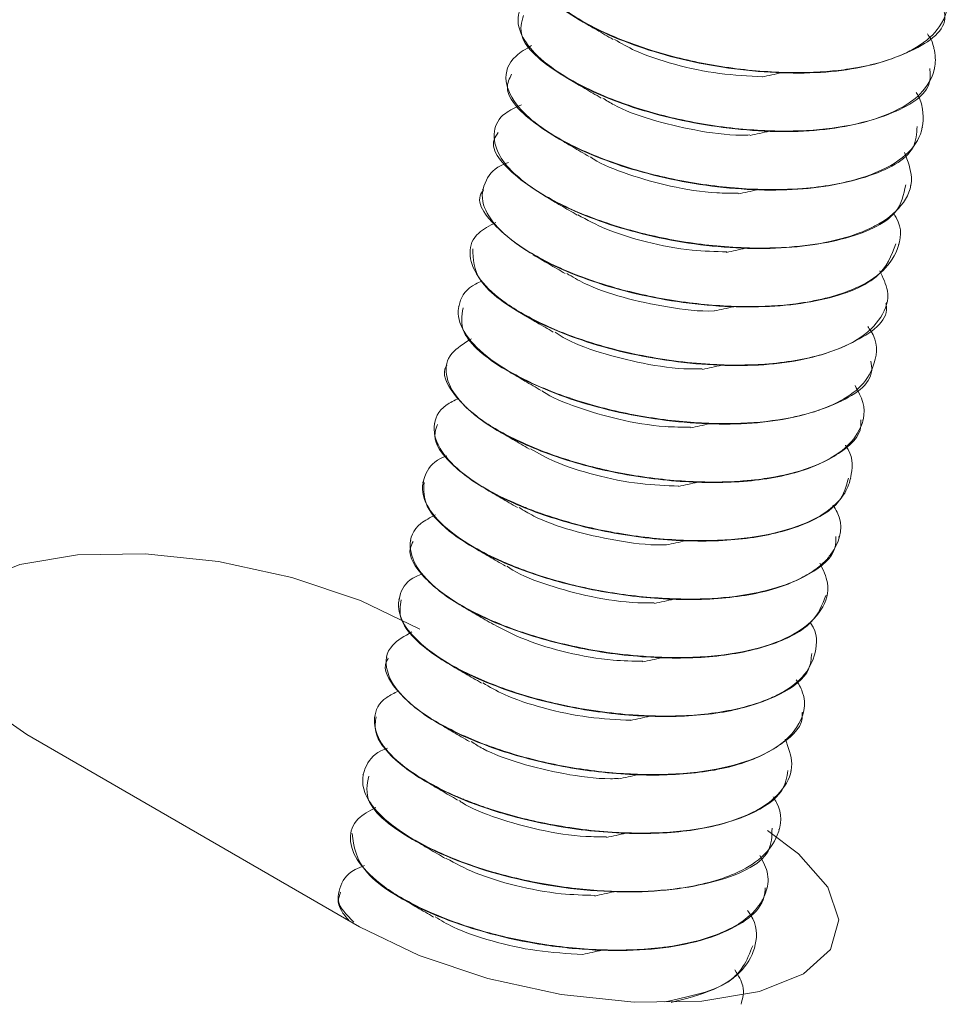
# Model space of a CAD drawing. Header units: millimetres. Extents: x -172 to 1038, y -1779 to -162.
# Tile 5 of 63: x 105 to 123, y -1261 to -1242. Entities that reach past the tile are written whole.
import ezdxf

# ---------------------------------------------------------------- set-up
doc = ezdxf.new("R2010")
doc.units = ezdxf.units.MM

msp = doc.modelspace()

# ---------------------------------------------------------------- linework, layer by layer
at = {"color": 7, "linetype": 'Continuous', "lineweight": 15}
for p, q in [((122.808, -1242.989), (122.81, -1242.98)), ((114.63, -1243.053), (114.628, -1243.062)), ((122.58, -1244.107), (122.581, -1244.098)), ((114.401, -1244.171), (114.399, -1244.18)), ((122.351, -1245.225), (122.353, -1245.216)), ((114.172, -1245.289), (114.17, -1245.298)), ((122.122, -1246.343), (122.124, -1246.334)), ((113.943, -1246.407), (113.941, -1246.416)), ((121.893, -1247.461), (121.895, -1247.452)), ((113.714, -1247.525), (113.713, -1247.534)), ((121.664, -1248.579), (121.666, -1248.57)), ((113.486, -1248.643), (113.484, -1248.652)), ((121.436, -1249.697), (121.438, -1249.688)), ((113.257, -1249.761), (113.255, -1249.77)), ((113.028, -1250.879), (113.026, -1250.888)), ((121.207, -1250.815), (121.209, -1250.806)), ((112.799, -1251.997), (112.798, -1252.006)), ((120.978, -1251.933), (120.98, -1251.924)), ((112.571, -1253.115), (112.569, -1253.124)), ((120.75, -1253.051), (120.751, -1253.042)), ((112.342, -1254.233), (112.34, -1254.242)), ((120.521, -1254.169), (120.523, -1254.16)), ((112.113, -1255.351), (112.111, -1255.36)), ((120.292, -1255.287), (120.294, -1255.278)), ((105.457, -1255.706), (111.821, -1259.379)), ((111.884, -1256.469), (111.882, -1256.478)), ((120.063, -1256.405), (120.065, -1256.396)), ((111.656, -1257.587), (111.654, -1257.596)), ((119.834, -1257.523), (119.836, -1257.514)), ((111.427, -1258.705), (111.425, -1258.714)), ((119.606, -1258.641), (119.608, -1258.632)), ((119.377, -1259.758), (119.379, -1259.749))]:
    msp.add_line(p, q, dxfattribs=at)
at = {"color": 7, "linetype": 'Continuous', "lineweight": 15, "flags": 128}
for points in [[(112.97, -1253.693), (111.836, -1253.146), (110.522, -1252.705), (109.12, -1252.4), (107.724, -1252.252), (106.429, -1252.27), (105.324, -1252.454), (104.485, -1252.791), (103.967, -1253.258), (103.807, -1253.823), (104.016, -1254.448), (104.578, -1255.09), (105.457, -1255.706)], [(111.821, -1259.379), (112.956, -1259.926), (114.269, -1260.367), (115.671, -1260.672), (117.067, -1260.821), (118.362, -1260.802), (119.467, -1260.618), (120.306, -1260.281), (120.824, -1259.814), (120.984, -1259.249), (120.775, -1258.624), (120.213, -1257.982), (119.62, -1257.541)]]:
    msp.add_lwpolyline(points, dxfattribs=at)
at = {"color": 7, "linetype": 'Continuous', "lineweight": 15}
for points, knots in [([(122.91, -1241.213), (122.966, -1241.333), (123.127, -1241.677), (122.983, -1242.159), (122.594, -1242.514), (122.137, -1242.749), (121.75, -1242.877), (121.385, -1242.953), (121.101, -1243), (120.576, -1243.059), (119.678, -1243.064), (118.513, -1242.927), (117.436, -1242.663), (116.429, -1242.283), (115.656, -1241.839), (115.16, -1241.333), (115.029, -1240.89), (115.163, -1240.54), (115.439, -1240.395), (115.545, -1240.34)], [0, 0, 0, 0, 0.0474782, 0.1365179, 0.206802, 0.2372, 0.2920716, 0.3141908, 0.3266242, 0.3584467, 0.4303999, 0.5075438, 0.5823045, 0.6463784, 0.7362435, 0.8061933, 0.8850161, 0.9559003, 1, 1, 1, 1]), ([(115.155, -1240.837), (115.141, -1241.012), (115.109, -1241.407), (116.009, -1242.114), (117.503, -1242.733), (119.33, -1243.081), (121.121, -1243.079), (122.419, -1242.686), (123.065, -1242.224), (122.999, -1241.902), (122.992, -1241.865)], [0, 0, 0, 0, 0.113864, 0.258259, 0.402536, 0.548153, 0.691795, 0.837721, 0.981544, 1, 1, 1, 1]), ([(122.675, -1242.317), (122.699, -1242.349), (122.76, -1242.429), (122.785, -1242.533), (122.807, -1242.618), (122.815, -1242.662), (122.818, -1242.683), (122.819, -1242.692), (122.819, -1242.694), (122.82, -1242.696), (122.82, -1242.696), (122.82, -1242.696), (122.82, -1242.696), (122.82, -1242.696), (122.82, -1242.696), (122.819, -1242.697), (122.823, -1242.707), (122.823, -1242.734), (122.831, -1242.813), (122.814, -1243.078), (122.608, -1243.468), (121.994, -1243.858), (121.147, -1244.102), (120.307, -1244.178), (119.614, -1244.171), (118.85, -1244.12), (117.859, -1243.959), (116.678, -1243.608), (115.746, -1243.167), (115.148, -1242.701), (114.839, -1242.258), (114.831, -1241.846), (115.05, -1241.568), (115.269, -1241.459), (115.311, -1241.438)], [0, 0, 0, 0, 0.0124871, 0.0314243, 0.0415431, 0.0467651, 0.0494165, 0.0500833, 0.0504177, 0.0504592, 0.0504806, 0.0504907, 0.0504947, 0.0504956, 0.050512, 0.0505454, 0.0508375, 0.054764, 0.061524, 0.0835348, 0.1659573, 0.2393122, 0.3168131, 0.3873422, 0.4190486, 0.4559503, 0.5365967, 0.60889, 0.7015105, 0.7706728, 0.8327536, 0.9111431, 0.9831651, 1, 1, 1, 1]), ([(114.955, -1241.963), (114.918, -1242.092), (114.822, -1242.431), (115.572, -1243.105), (116.965, -1243.753), (118.766, -1244.161), (120.588, -1244.226), (122.001, -1243.9), (122.761, -1243.432), (122.728, -1243.063), (122.721, -1242.975)], [0, 0, 0, 0, 0.087815, 0.231657, 0.376798, 0.521631, 0.665621, 0.811483, 0.955112, 1, 1, 1, 1]), ([(116.057, -1242.068), (116.155, -1242.125), (116.351, -1242.239), (116.562, -1242.362), (116.667, -1242.424)], [0, 0, 0, 0, 0.5004876, 1, 1, 1, 1]), ([(122.462, -1243.434), (122.471, -1243.448), (122.539, -1243.557), (122.619, -1243.856), (122.576, -1244.302), (122.163, -1244.763), (121.409, -1245.113), (120.452, -1245.28), (119.395, -1245.304), (118.314, -1245.206), (117.198, -1244.964), (116.14, -1244.596), (115.339, -1244.17), (114.786, -1243.678), (114.55, -1243.191), (114.688, -1242.787), (115, -1242.603), (115.107, -1242.54)], [0, 0, 0, 0, 0.005399, 0.042711, 0.119, 0.191216, 0.273476, 0.357668, 0.41093, 0.488476, 0.564038, 0.629, 0.719125, 0.781486, 0.861353, 0.952017, 1, 1, 1, 1]), ([(116.694, -1242.422), (116.82, -1242.496), (117.13, -1242.677), (117.833, -1242.91), (118.682, -1243.093), (119.254, -1243.122), (119.532, -1243.136)], [0, 0, 0, 0, 0.187633, 0.461077, 0.738276, 1, 1, 1, 1]), ([(114.727, -1243.084), (114.685, -1243.17), (114.543, -1243.457), (115.158, -1244.092), (116.439, -1244.765), (118.203, -1245.23), (120.044, -1245.36), (121.558, -1245.103), (122.45, -1244.637), (122.47, -1244.224), (122.477, -1244.086)], [0, 0, 0, 0, 0.061382, 0.205014, 0.350813, 0.494904, 0.639582, 0.78488, 0.928661, 1, 1, 1, 1]), ([(119.517, -1243.139), (119.577, -1243.126), (119.697, -1243.099), (119.823, -1243.072), (119.887, -1243.059)], [0, 0, 0, 0, 0.499948, 1, 1, 1, 1]), ([(115.828, -1243.186), (115.926, -1243.243), (116.122, -1243.357), (116.333, -1243.48), (116.438, -1243.542)], [0, 0, 0, 0, 0.500471, 1, 1, 1, 1]), ([(116.472, -1243.543), (116.54, -1243.587), (116.776, -1243.741), (117.388, -1243.965), (118.222, -1244.165), (118.891, -1244.259), (119.228, -1244.25), (119.282, -1244.248)], [0, 0, 0, 0, 0.110845, 0.388534, 0.665357, 0.946543, 1, 1, 1, 1]), ([(122.237, -1244.585), (122.3, -1244.747), (122.44, -1245.111), (122.231, -1245.6), (121.858, -1245.896), (121.55, -1246.048), (121.286, -1246.161), (120.799, -1246.303), (119.94, -1246.421), (118.833, -1246.411), (117.624, -1246.241), (116.513, -1245.943), (115.528, -1245.535), (114.835, -1245.079), (114.431, -1244.603), (114.352, -1244.19), (114.511, -1243.854), (114.801, -1243.724), (114.913, -1243.674)], [0, 0, 0, 0, 0.0640623, 0.1441058, 0.2166476, 0.2278722, 0.2467715, 0.2984545, 0.3568685, 0.4400759, 0.5173325, 0.5886045, 0.6657906, 0.7494854, 0.8113856, 0.8895036, 0.9573439, 1, 1, 1, 1]), ([(114.472, -1244.198), (114.439, -1244.245), (114.272, -1244.482), (114.769, -1245.077), (115.927, -1245.77), (117.642, -1246.289), (119.493, -1246.481), (121.094, -1246.295), (122.132, -1245.839), (122.224, -1245.386), (122.261, -1245.203)], [0, 0, 0, 0, 0.034834, 0.178604, 0.324563, 0.468251, 0.613769, 0.758186, 0.902465, 1, 1, 1, 1]), ([(119.288, -1244.257), (119.348, -1244.244), (119.468, -1244.217), (119.595, -1244.19), (119.658, -1244.177)], [0, 0, 0, 0, 0.4999497, 1, 1, 1, 1]), ([(115.599, -1244.304), (115.697, -1244.361), (115.893, -1244.475), (116.104, -1244.598), (116.21, -1244.66)], [0, 0, 0, 0, 0.500471, 1, 1, 1, 1]), ([(116.234, -1244.666), (116.252, -1244.679), (116.425, -1244.804), (116.952, -1245.01), (117.756, -1245.24), (118.5, -1245.361), (118.923, -1245.361), (119.058, -1245.361)], [0, 0, 0, 0, 0.031953, 0.311968, 0.587181, 0.868628, 1, 1, 1, 1]), ([(122.024, -1245.742), (122.043, -1245.77), (122.206, -1246.013), (122.147, -1246.428), (121.83, -1246.897), (121.181, -1247.266), (120.289, -1247.488), (119.178, -1247.549), (118.027, -1247.467), (116.901, -1247.244), (115.867, -1246.904), (115.023, -1246.495), (114.427, -1246.027), (114.119, -1245.543), (114.191, -1245.131), (114.41, -1244.86), (114.643, -1244.784), (114.668, -1244.776)], [0, 0, 0, 0, 0.011188, 0.095589, 0.170722, 0.237418, 0.327026, 0.394069, 0.469895, 0.550175, 0.613514, 0.693012, 0.768055, 0.838412, 0.922454, 0.991439, 1, 1, 1, 1]), ([(114.192, -1245.304), (114.182, -1245.315), (114.007, -1245.508), (114.409, -1246.061), (115.43, -1246.769), (117.084, -1247.336), (118.933, -1247.589), (120.61, -1247.476), (121.807, -1247.037), (121.989, -1246.552), (122.072, -1246.329)], [0, 0, 0, 0, 0.008445, 0.152697, 0.298316, 0.441945, 0.587859, 0.73168, 0.876781, 1, 1, 1, 1]), ([(115.37, -1245.422), (115.468, -1245.479), (115.664, -1245.593), (115.875, -1245.716), (115.981, -1245.778)], [0, 0, 0, 0, 0.500479, 1, 1, 1, 1]), ([(119.06, -1245.375), (119.12, -1245.362), (119.239, -1245.335), (119.366, -1245.308), (119.429, -1245.295)], [0, 0, 0, 0, 0.499948, 1, 1, 1, 1]), ([(115.995, -1245.776), (116.166, -1245.869), (116.532, -1246.067), (117.301, -1246.305), (118.107, -1246.461), (118.619, -1246.476), (118.838, -1246.483)], [0, 0, 0, 0, 0.240386, 0.513271, 0.791742, 1, 1, 1, 1]), ([(121.763, -1246.843), (121.826, -1246.972), (121.98, -1247.288), (121.826, -1247.75), (121.396, -1248.165), (120.642, -1248.484), (119.661, -1248.65), (118.436, -1248.651), (117.433, -1248.519), (116.696, -1248.349), (116.058, -1248.168), (115.275, -1247.867), (114.517, -1247.425), (114.033, -1246.949), (113.885, -1246.5), (114.007, -1246.137), (114.303, -1245.983), (114.425, -1245.92)], [0, 0, 0, 0, 0.051244, 0.125116, 0.201181, 0.270375, 0.356374, 0.428064, 0.517647, 0.548184, 0.576808, 0.651355, 0.727112, 0.800796, 0.876727, 0.949484, 1, 1, 1, 1]), ([(113.985, -1246.422), (113.99, -1246.621), (113.999, -1247.047), (114.983, -1247.77), (116.527, -1248.37), (118.363, -1248.686), (120.133, -1248.648), (121.364, -1248.221), (121.96, -1247.765), (121.883, -1247.469), (121.881, -1247.46)], [0, 0, 0, 0, 0.1273516, 0.2721719, 0.4161207, 0.5619582, 0.7055567, 0.8513143, 0.9953791, 1, 1, 1, 1]), ([(115.141, -1246.54), (115.24, -1246.597), (115.435, -1246.711), (115.647, -1246.834), (115.752, -1246.896)], [0, 0, 0, 0, 0.500479, 1, 1, 1, 1]), ([(118.831, -1246.493), (118.891, -1246.48), (119.011, -1246.453), (119.137, -1246.426), (119.2, -1246.413)], [0, 0, 0, 0, 0.4999406, 1, 1, 1, 1]), ([(115.783, -1246.894), (115.889, -1246.959), (116.175, -1247.131), (116.851, -1247.366), (117.699, -1247.543), (118.318, -1247.624), (118.598, -1247.611), (118.599, -1247.611)], [0, 0, 0, 0, 0.164352, 0.440173, 0.718547, 0.998922, 1, 1, 1, 1]), ([(121.534, -1247.909), (121.554, -1247.936), (121.734, -1248.177), (121.707, -1248.579), (121.459, -1249.044), (120.904, -1249.426), (120.065, -1249.685), (118.978, -1249.785), (117.856, -1249.735), (116.702, -1249.544), (115.624, -1249.225), (114.728, -1248.822), (114.065, -1248.361), (113.7, -1247.883), (113.689, -1247.447), (113.878, -1247.163), (114.114, -1247.06), (114.154, -1247.043)], [0, 0, 0, 0, 0.010465, 0.094749, 0.163109, 0.227077, 0.317372, 0.386976, 0.461382, 0.53681, 0.609852, 0.685839, 0.75818, 0.834866, 0.91031, 0.984989, 1, 1, 1, 1]), ([(113.799, -1247.549), (113.773, -1247.702), (113.708, -1248.071), (114.535, -1248.762), (115.983, -1249.396), (117.799, -1249.772), (119.606, -1249.802), (120.96, -1249.44), (121.658, -1248.975), (121.605, -1248.63), (121.596, -1248.569)], [0, 0, 0, 0, 0.101613, 0.245704, 0.390353, 0.535656, 0.679419, 0.825378, 0.969066, 1, 1, 1, 1]), ([(114.913, -1247.658), (115.011, -1247.715), (115.207, -1247.829), (115.418, -1247.952), (115.523, -1248.014)], [0, 0, 0, 0, 0.500479, 1, 1, 1, 1]), ([(118.602, -1247.611), (118.662, -1247.598), (118.782, -1247.571), (118.908, -1247.544), (118.972, -1247.531)], [0, 0, 0, 0, 0.499942, 1, 1, 1, 1]), ([(115.556, -1248.016), (115.607, -1248.05), (115.822, -1248.196), (116.406, -1248.414), (117.232, -1248.624), (117.925, -1248.726), (118.289, -1248.719), (118.368, -1248.718)], [0, 0, 0, 0, 0.086053, 0.364563, 0.640705, 0.922068, 1, 1, 1, 1]), ([(121.292, -1249.036), (121.351, -1249.145), (121.528, -1249.471), (121.407, -1249.92), (120.99, -1250.368), (120.371, -1250.653), (119.767, -1250.787), (119.43, -1250.833), (119.307, -1250.846), (119.249, -1250.851), (119.223, -1250.854), (119.139, -1250.861), (118.852, -1250.88), (118.186, -1250.887), (117.183, -1250.796), (116.039, -1250.552), (115.016, -1250.193), (114.34, -1249.833), (113.937, -1249.532), (113.621, -1249.219), (113.429, -1248.827), (113.51, -1248.42), (113.814, -1248.231), (113.957, -1248.142)], [0, 0, 0, 0, 0.042665, 0.128016, 0.190308, 0.271958, 0.322993, 0.338748, 0.34797, 0.350131, 0.351404, 0.353458, 0.368411, 0.412487, 0.488508, 0.560547, 0.636971, 0.712113, 0.745709, 0.783371, 0.860659, 0.934404, 1, 1, 1, 1]), ([(113.488, -1248.653), (113.486, -1248.656), (113.378, -1248.803), (113.579, -1249.187), (114.124, -1249.738), (115.1, -1250.247), (116.334, -1250.649), (117.697, -1250.878), (119.034, -1250.913), (120.201, -1250.737), (121.015, -1250.357), (121.423, -1249.985), (121.403, -1249.732), (121.4, -1249.691)], [0, 0, 0, 0, 0.002276, 0.111274, 0.219007, 0.328618, 0.435938, 0.545574, 0.653242, 0.762316, 0.871021, 0.979023, 1, 1, 1, 1]), ([(114.684, -1248.776), (114.782, -1248.833), (114.978, -1248.947), (115.189, -1249.07), (115.294, -1249.132)], [0, 0, 0, 0, 0.500483, 1, 1, 1, 1]), ([(118.373, -1248.729), (118.433, -1248.716), (118.553, -1248.688), (118.68, -1248.662), (118.743, -1248.649)], [0, 0, 0, 0, 0.499948, 1, 1, 1, 1]), ([(115.312, -1249.14), (115.316, -1249.143), (115.471, -1249.259), (115.974, -1249.458), (116.766, -1249.696), (117.533, -1249.827), (117.984, -1249.832), (118.145, -1249.833)], [0, 0, 0, 0, 0.007175, 0.28769, 0.562666, 0.843948, 1, 1, 1, 1]), ([(121.107, -1250.173), (121.11, -1250.177), (121.253, -1250.37), (121.248, -1250.674), (121.157, -1251.007), (120.957, -1251.292), (120.568, -1251.598), (119.812, -1251.873), (118.791, -1252.014), (117.659, -1251.996), (116.441, -1251.825), (115.589, -1251.591), (115.131, -1251.424), (115.03, -1251.383), (115.002, -1251.373), (114.997, -1251.371), (114.996, -1251.37), (114.996, -1251.37), (114.996, -1251.37), (114.996, -1251.37), (114.996, -1251.37), (114.995, -1251.37), (114.992, -1251.368), (114.958, -1251.356), (114.867, -1251.317), (114.375, -1251.108), (113.758, -1250.736), (113.398, -1250.33), (113.262, -1250.047), (113.222, -1249.754), (113.342, -1249.46), (113.633, -1249.321), (113.72, -1249.279)], [0, 0, 0, 0, 0.0015805, 0.0758851, 0.1229597, 0.149217, 0.2137346, 0.2941423, 0.3652675, 0.4434543, 0.5190911, 0.599985, 0.6174536, 0.6228477, 0.6238488, 0.623964, 0.6240208, 0.6240218, 0.6240227, 0.6240258, 0.6240296, 0.6240708, 0.6241722, 0.6248536, 0.6319903, 0.6461785, 0.7453117, 0.8146314, 0.8385693, 0.8840597, 0.9654243, 1, 1, 1, 1]), ([(113.312, -1249.782), (113.285, -1249.852), (113.196, -1250.075), (113.531, -1250.541), (114.269, -1251.081), (115.371, -1251.553), (116.68, -1251.888), (118.05, -1252.035), (119.334, -1251.983), (120.36, -1251.714), (121.029, -1251.313), (121.124, -1250.96), (121.166, -1250.805)], [0, 0, 0, 0, 0.048977, 0.15655, 0.26569, 0.374258, 0.482349, 0.591761, 0.699136, 0.808811, 0.916225, 1, 1, 1, 1]), ([(114.455, -1249.894), (114.553, -1249.951), (114.749, -1250.065), (114.96, -1250.188), (115.066, -1250.249)], [0, 0, 0, 0, 0.5004876, 1, 1, 1, 1]), ([(118.145, -1249.847), (118.205, -1249.834), (118.324, -1249.806), (118.451, -1249.78), (118.514, -1249.767)], [0, 0, 0, 0, 0.499948, 1, 1, 1, 1]), ([(115.086, -1250.248), (115.237, -1250.332), (115.576, -1250.522), (116.315, -1250.758), (117.14, -1250.926), (117.68, -1250.948), (117.926, -1250.958)], [0, 0, 0, 0, 0.216153, 0.489207, 0.767144, 1, 1, 1, 1]), ([(120.869, -1251.322), (120.897, -1251.366), (121.089, -1251.668), (120.997, -1252.028), (120.808, -1252.291), (120.752, -1252.359), (120.744, -1252.366), (120.741, -1252.37), (120.741, -1252.37), (120.741, -1252.37), (120.741, -1252.37), (120.741, -1252.37), (120.741, -1252.37), (120.739, -1252.372), (120.736, -1252.375), (120.729, -1252.383), (120.714, -1252.398), (120.683, -1252.429), (120.581, -1252.522), (120.39, -1252.654), (119.905, -1252.89), (119.151, -1253.076), (118.053, -1253.137), (116.965, -1253.064), (115.84, -1252.855), (115.045, -1252.604), (114.441, -1252.355), (113.881, -1252.074), (113.331, -1251.668), (112.981, -1251.167), (113.035, -1250.739), (113.25, -1250.462), (113.472, -1250.385), (113.489, -1250.379)], [0, 0, 0, 0, 0.017519, 0.119706, 0.147203, 0.150303, 0.15189, 0.151915, 0.151927, 0.15193, 0.151931, 0.151933, 0.151942, 0.152015, 0.152593, 0.15375, 0.156064, 0.160691, 0.169944, 0.206092, 0.238566, 0.330742, 0.394032, 0.469847, 0.542189, 0.61387, 0.638859, 0.687167, 0.763899, 0.835491, 0.924069, 0.993931, 1, 1, 1, 1]), ([(117.916, -1250.965), (117.976, -1250.951), (118.096, -1250.924), (118.222, -1250.898), (118.285, -1250.885)], [0, 0, 0, 0, 0.4999497, 1, 1, 1, 1]), ([(113.052, -1250.892), (113.047, -1251.039), (113.035, -1251.351), (113.569, -1251.896), (114.473, -1252.411), (115.681, -1252.834), (117.034, -1253.091), (118.385, -1253.157), (119.587, -1253.013), (120.461, -1252.66), (120.926, -1252.276), (120.926, -1251.996), (120.926, -1251.923)], [0, 0, 0, 0, 0.095352, 0.202773, 0.312456, 0.419836, 0.529254, 0.637354, 0.745927, 0.855074, 0.962653, 1, 1, 1, 1]), ([(114.226, -1251.012), (114.324, -1251.069), (114.52, -1251.183), (114.731, -1251.306), (114.837, -1251.367)], [0, 0, 0, 0, 0.500471, 1, 1, 1, 1]), ([(114.87, -1251.367), (114.958, -1251.422), (115.221, -1251.586), (115.866, -1251.816), (116.708, -1252.004), (117.351, -1252.091), (117.656, -1252.079), (117.681, -1252.078)], [0, 0, 0, 0, 0.139813, 0.416493, 0.694263, 0.975135, 1, 1, 1, 1]), ([(120.62, -1252.43), (120.682, -1252.557), (120.837, -1252.876), (120.685, -1253.337), (120.242, -1253.764), (119.507, -1254.067), (118.705, -1254.207), (118.032, -1254.239), (117.561, -1254.231), (117.021, -1254.198), (116.203, -1254.096), (115.374, -1253.902), (114.735, -1253.685), (114.092, -1253.43), (113.415, -1253.054), (112.904, -1252.553), (112.733, -1252.087), (112.863, -1251.718), (113.17, -1251.56), (113.271, -1251.507)], [0, 0, 0, 0, 0.050425, 0.126168, 0.200926, 0.275687, 0.348262, 0.388252, 0.417027, 0.443217, 0.494691, 0.576099, 0.607821, 0.635596, 0.727674, 0.798676, 0.872375, 0.958113, 1, 1, 1, 1]), ([(117.687, -1252.083), (117.747, -1252.069), (117.867, -1252.042), (117.993, -1252.016), (118.057, -1252.002)], [0, 0, 0, 0, 0.4999497, 1, 1, 1, 1]), ([(112.846, -1252.017), (112.822, -1252.062), (112.72, -1252.257), (113, -1252.694), (113.673, -1253.24), (114.734, -1253.725), (116.02, -1254.085), (117.389, -1254.261), (118.696, -1254.241), (119.77, -1254.003), (120.522, -1253.601), (120.664, -1253.226), (120.732, -1253.046)], [0, 0, 0, 0, 0.0325706, 0.140564, 0.2492561, 0.3583205, 0.4659763, 0.5756024, 0.6829103, 0.7925101, 0.9002332, 1, 1, 1, 1]), ([(113.998, -1252.13), (114.096, -1252.187), (114.292, -1252.301), (114.503, -1252.424), (114.608, -1252.485)], [0, 0, 0, 0, 0.500475, 1, 1, 1, 1]), ([(114.638, -1252.489), (114.673, -1252.514), (114.869, -1252.65), (115.426, -1252.863), (116.242, -1253.083), (116.958, -1253.193), (117.349, -1253.189), (117.454, -1253.188)], [0, 0, 0, 0, 0.06119, 0.34044, 0.616061, 0.89751, 1, 1, 1, 1]), ([(120.438, -1253.566), (120.441, -1253.571), (120.582, -1253.77), (120.561, -1254.141), (120.345, -1254.609), (119.935, -1254.898), (119.465, -1255.104), (118.853, -1255.276), (118.104, -1255.356), (117.428, -1255.353), (116.677, -1255.314), (115.674, -1255.164), (114.527, -1254.832), (113.579, -1254.414), (112.925, -1253.953), (112.549, -1253.455), (112.55, -1253.033), (112.743, -1252.738), (112.981, -1252.649), (113.023, -1252.633)], [0, 0, 0, 0, 0.002056, 0.078851, 0.15206, 0.218124, 0.246367, 0.300974, 0.380283, 0.409894, 0.438843, 0.529611, 0.602671, 0.678557, 0.763049, 0.827783, 0.915311, 0.985055, 1, 1, 1, 1]), ([(112.615, -1253.132), (112.596, -1253.251), (112.551, -1253.531), (113.009, -1254.049), (113.857, -1254.574), (115.031, -1255.016), (116.372, -1255.301), (117.733, -1255.396), (118.966, -1255.284), (119.897, -1254.96), (120.427, -1254.567), (120.454, -1254.26), (120.463, -1254.157)], [0, 0, 0, 0, 0.07922, 0.186518, 0.296136, 0.403769, 0.512834, 0.621497, 0.729493, 0.83895, 0.946295, 1, 1, 1, 1]), ([(117.458, -1253.201), (117.518, -1253.187), (117.638, -1253.16), (117.765, -1253.134), (117.828, -1253.12)], [0, 0, 0, 0, 0.499948, 1, 1, 1, 1]), ([(113.769, -1253.248), (113.867, -1253.305), (114.063, -1253.419), (114.274, -1253.542), (114.379, -1253.603)], [0, 0, 0, 0, 0.500471, 1, 1, 1, 1]), ([(114.384, -1253.603), (114.581, -1253.706), (114.979, -1253.912), (115.785, -1254.151), (116.566, -1254.293), (117.045, -1254.303), (117.233, -1254.306)], [0, 0, 0, 0, 0.268688, 0.541564, 0.820533, 1, 1, 1, 1]), ([(120.169, -1254.659), (120.212, -1254.736), (120.395, -1255.062), (120.274, -1255.497), (119.857, -1255.942), (119.23, -1256.249), (118.282, -1256.453), (117.187, -1256.491), (116.019, -1256.382), (114.89, -1256.141), (113.867, -1255.78), (113.039, -1255.34), (112.53, -1254.892), (112.288, -1254.425), (112.337, -1254.02), (112.681, -1253.823), (112.82, -1253.743)], [0, 0, 0, 0, 0.0303788, 0.1288218, 0.1836234, 0.2606488, 0.3347684, 0.4143049, 0.485706, 0.5607533, 0.6369785, 0.711109, 0.7893765, 0.8489977, 0.9387183, 1, 1, 1, 1]), ([(112.369, -1254.249), (112.355, -1254.271), (112.246, -1254.439), (112.48, -1254.847), (113.086, -1255.396), (114.101, -1255.895), (115.361, -1256.278), (116.728, -1256.483), (118.05, -1256.493), (119.186, -1256.29), (119.945, -1255.887), (120.311, -1255.526), (120.28, -1255.299), (120.278, -1255.285)], [0, 0, 0, 0, 0.016187, 0.1247601, 0.2328937, 0.3423219, 0.4497247, 0.5594254, 0.6668579, 0.7762413, 0.8844598, 0.9929474, 1, 1, 1, 1]), ([(117.23, -1254.319), (117.289, -1254.305), (117.409, -1254.278), (117.536, -1254.252), (117.599, -1254.238)], [0, 0, 0, 0, 0.4999497, 1, 1, 1, 1]), ([(113.54, -1254.366), (113.638, -1254.423), (113.834, -1254.537), (114.045, -1254.66), (114.151, -1254.721)], [0, 0, 0, 0, 0.500471, 1, 1, 1, 1]), ([(114.177, -1254.72), (114.306, -1254.795), (114.621, -1254.977), (115.329, -1255.211), (116.174, -1255.392), (116.742, -1255.42), (117.015, -1255.433)], [0, 0, 0, 0, 0.191834, 0.465203, 0.742521, 1, 1, 1, 1]), ([(119.958, -1255.794), (120.017, -1255.954), (120.145, -1256.294), (119.947, -1256.768), (119.453, -1257.178), (118.654, -1257.467), (117.682, -1257.598), (116.563, -1257.588), (115.395, -1257.435), (114.523, -1257.204), (114.064, -1257.042), (113.923, -1256.988), (113.853, -1256.961), (113.821, -1256.948), (113.808, -1256.942), (113.805, -1256.941), (113.804, -1256.941), (113.803, -1256.94), (113.803, -1256.94), (113.803, -1256.94), (113.803, -1256.94), (113.803, -1256.94), (113.803, -1256.94), (113.801, -1256.94), (113.763, -1256.921), (113.649, -1256.879), (113.184, -1256.662), (112.589, -1256.304), (112.154, -1255.805), (112.062, -1255.369), (112.211, -1255.044), (112.483, -1254.913), (112.563, -1254.875)], [0, 0, 0, 0, 0.0638337, 0.136446, 0.2124572, 0.2902736, 0.365785, 0.4316395, 0.516157, 0.5911719, 0.609986, 0.6193947, 0.6240992, 0.6264513, 0.6270397, 0.6271866, 0.6272601, 0.6272964, 0.6272994, 0.6273004, 0.6273014, 0.6273035, 0.6273074, 0.627379, 0.6276858, 0.6369277, 0.654337, 0.7465192, 0.817331, 0.8906414, 0.9681485, 1, 1, 1, 1]), ([(112.135, -1255.364), (112.122, -1255.459), (112.086, -1255.715), (112.454, -1256.201), (113.249, -1256.736), (114.384, -1257.194), (115.71, -1257.507), (117.077, -1257.63), (118.339, -1257.55), (119.323, -1257.256), (119.925, -1256.857), (119.986, -1256.524), (120.01, -1256.393)], [0, 0, 0, 0, 0.06307, 0.170419, 0.279821, 0.387878, 0.496443, 0.605552, 0.713117, 0.822734, 0.930019, 1, 1, 1, 1]), ([(117.001, -1255.437), (117.061, -1255.423), (117.181, -1255.396), (117.307, -1255.37), (117.37, -1255.356)], [0, 0, 0, 0, 0.499942, 1, 1, 1, 1]), ([(113.311, -1255.483), (113.409, -1255.541), (113.605, -1255.654), (113.816, -1255.778), (113.922, -1255.839)], [0, 0, 0, 0, 0.500483, 1, 1, 1, 1]), ([(113.956, -1255.84), (114.026, -1255.886), (114.266, -1256.041), (114.883, -1256.266), (115.718, -1256.465), (116.384, -1256.558), (116.716, -1256.548), (116.766, -1256.546)], [0, 0, 0, 0, 0.115111, 0.3926529, 0.6696078, 0.9507548, 1, 1, 1, 1]), ([(119.724, -1256.897), (119.747, -1256.933), (119.913, -1257.188), (119.863, -1257.602), (119.555, -1258.059), (118.944, -1258.425), (118.064, -1258.659), (116.966, -1258.728), (115.843, -1258.658), (114.711, -1258.45), (113.611, -1258.101), (112.741, -1257.679), (112.162, -1257.223), (111.835, -1256.745), (111.891, -1256.326), (112.116, -1256.049), (112.331, -1255.974), (112.352, -1255.967)], [0, 0, 0, 0, 0.014202, 0.100541, 0.170355, 0.234202, 0.326094, 0.394425, 0.465441, 0.544786, 0.614027, 0.699803, 0.768902, 0.83372, 0.926347, 0.992987, 1, 1, 1, 1]), ([(111.998, -1256.498), (111.963, -1256.661), (111.878, -1257.067), (112.907, -1257.839), (114.666, -1258.5), (116.783, -1258.792), (118.6, -1258.602), (119.694, -1258.112), (119.702, -1257.648), (119.705, -1257.497)], [0, 0, 0, 0, 0.109165, 0.271722, 0.433697, 0.597632, 0.759925, 0.922069, 1, 1, 1, 1]), ([(116.772, -1256.555), (116.832, -1256.541), (116.952, -1256.514), (117.078, -1256.488), (117.141, -1256.474)], [0, 0, 0, 0, 0.499948, 1, 1, 1, 1]), ([(113.083, -1256.601), (113.181, -1256.658), (113.377, -1256.772), (113.588, -1256.896), (113.693, -1256.957)], [0, 0, 0, 0, 0.500479, 1, 1, 1, 1]), ([(113.718, -1256.963), (113.739, -1256.978), (113.915, -1257.105), (114.447, -1257.312), (115.252, -1257.54), (115.992, -1257.659), (116.41, -1257.659), (116.541, -1257.659)], [0, 0, 0, 0, 0.03626, 0.3161712, 0.5914301, 0.872884, 1, 1, 1, 1]), ([(119.471, -1258.017), (119.534, -1258.138), (119.667, -1258.39), (119.612, -1258.665), (119.538, -1258.839), (119.492, -1258.919), (119.441, -1258.994), (119.323, -1259.135), (118.998, -1259.4), (118.427, -1259.63), (117.825, -1259.748), (117.214, -1259.824), (116.344, -1259.84), (115.178, -1259.711), (114.047, -1259.448), (113.045, -1259.076), (112.253, -1258.624), (111.756, -1258.143), (111.597, -1257.695), (111.713, -1257.327), (112.006, -1257.166), (112.132, -1257.097)], [0, 0, 0, 0, 0.047658, 0.099611, 0.117442, 0.127263, 0.13733, 0.153498, 0.198721, 0.284272, 0.323227, 0.344111, 0.421384, 0.499929, 0.568529, 0.647445, 0.724964, 0.79866, 0.874232, 0.946034, 1, 1, 1, 1]), ([(111.678, -1257.599), (111.711, -1257.846), (111.78, -1258.355), (113.114, -1259.17), (114.72, -1259.652), (116.076, -1259.825), (117.069, -1259.847), (117.974, -1259.751), (118.957, -1259.466), (119.541, -1259.062), (119.57, -1258.695), (119.575, -1258.635)], [0, 0, 0, 0, 0.153918, 0.317268, 0.47868, 0.561408, 0.642378, 0.724092, 0.806849, 0.968199, 1, 1, 1, 1]), ([(116.543, -1257.673), (116.603, -1257.659), (116.723, -1257.632), (116.849, -1257.606), (116.913, -1257.592)], [0, 0, 0, 0, 0.4999497, 1, 1, 1, 1]), ([(112.854, -1257.719), (112.952, -1257.776), (113.148, -1257.89), (113.359, -1258.014), (113.464, -1258.075)], [0, 0, 0, 0, 0.5004876, 1, 1, 1, 1]), ([(111.621, -1259.264), (111.565, -1259.198), (111.378, -1258.979), (111.415, -1258.637), (111.581, -1258.339), (111.853, -1258.233), (111.916, -1258.209)], [0, 0, 0, 0, 0.154905, 0.517739, 0.888372, 1, 1, 1, 1]), ([(113.477, -1258.074), (113.652, -1258.168), (114.023, -1258.367), (114.797, -1258.605), (115.599, -1258.759), (116.107, -1258.774), (116.321, -1258.78)], [0, 0, 0, 0, 0.2445581, 0.5174287, 0.7959782, 1, 1, 1, 1]), ([(111.458, -1258.72), (111.435, -1258.776), (111.365, -1258.945), (111.57, -1259.151), (111.709, -1259.289)], [0, 0, 0, 0, 0.326205, 1, 1, 1, 1]), ([(116.315, -1258.791), (116.374, -1258.777), (116.494, -1258.75), (116.621, -1258.724), (116.684, -1258.71)], [0, 0, 0, 0, 0.4999497, 1, 1, 1, 1]), ([(112.625, -1258.837), (112.723, -1258.894), (112.919, -1259.008), (113.13, -1259.132), (113.236, -1259.193)], [0, 0, 0, 0, 0.500492, 1, 1, 1, 1]), ([(119.238, -1259.071), (119.258, -1259.098), (119.425, -1259.322), (119.426, -1259.726), (119.189, -1260.215), (118.638, -1260.603), (118.065, -1260.751), (117.778, -1260.825)], [0, 0, 0, 0, 0.0347004, 0.2845978, 0.5258604, 0.7622314, 1, 1, 1, 1]), ([(113.266, -1259.192), (113.376, -1259.258), (113.666, -1259.432), (114.344, -1259.663), (115.203, -1259.856), (115.793, -1259.891), (116.089, -1259.909)], [0, 0, 0, 0, 0.168227, 0.443346, 0.721247, 1, 1, 1, 1]), ([(116.086, -1259.909), (116.146, -1259.895), (116.265, -1259.868), (116.392, -1259.841), (116.455, -1259.828)], [0, 0, 0, 0, 0.499948, 1, 1, 1, 1]), ([(117.643, -1260.816), (118.083, -1260.723), (119.022, -1260.526), (119.227, -1260.017), (119.336, -1259.746)], [0, 0, 0, 0, 0.468263, 1, 1, 1, 1]), ([(118.997, -1260.205), (119.061, -1260.308), (119.202, -1260.539), (119.144, -1260.746), (119.112, -1260.861)], [0, 0, 0, 0, 0.449369, 1, 1, 1, 1])]:
    msp.add_open_spline(points, degree=3, knots=knots, dxfattribs=at)

doc.saveas('drawing.dxf')
